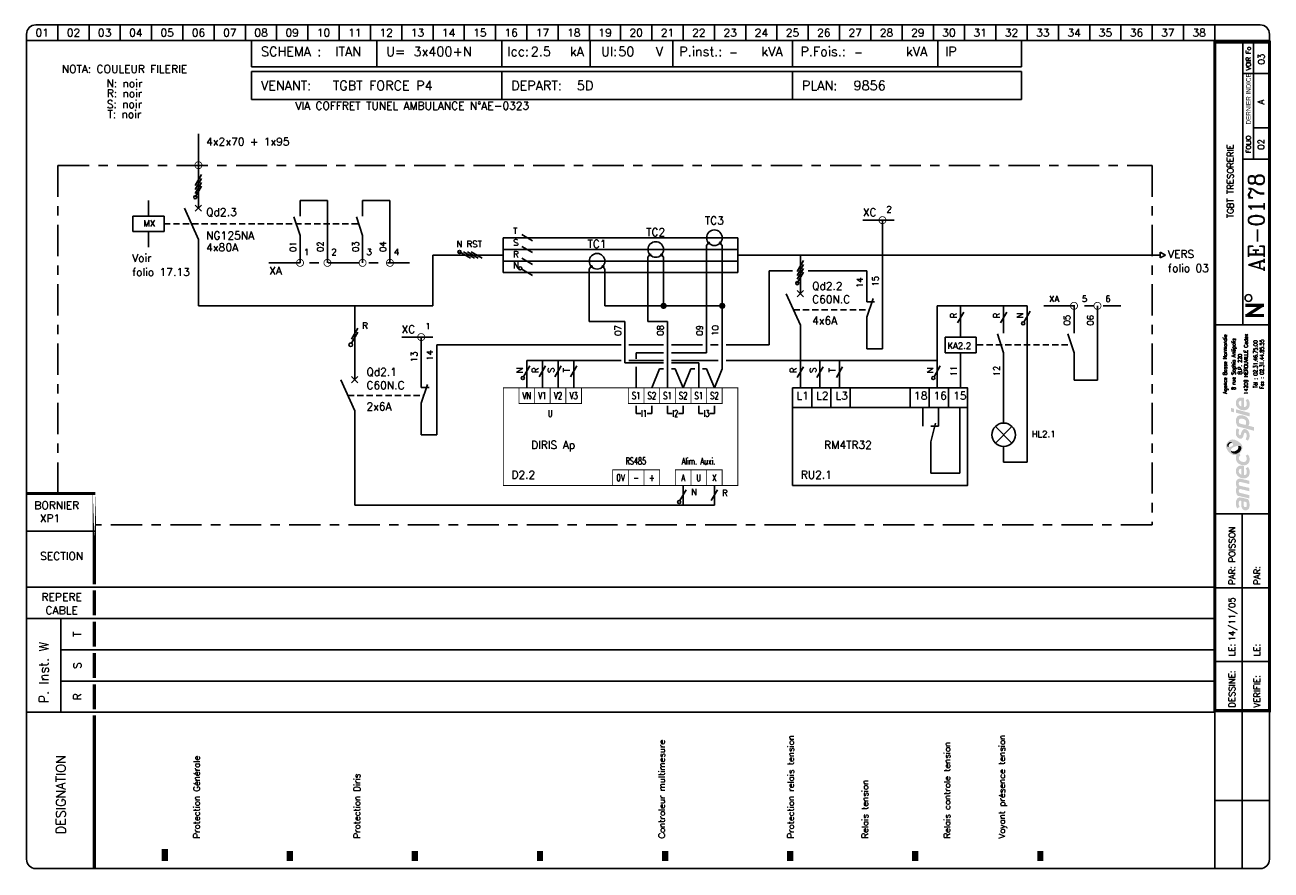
# Model space of a CAD drawing. Header units: millimetres. Extents: x 0 to 398, y -1 to 270.
import ezdxf
from ezdxf.enums import TextEntityAlignment as Align

# ---------------------------------------------------------------- set-up
doc = ezdxf.new("R2010")
doc.units = ezdxf.units.MM
doc.header["$LTSCALE"] = 20
doc.header["$MEASUREMENT"] = 0
doc.linetypes.add('AXES', pattern=[0.95, 0.5, -0.15, 0.15, -0.15])
doc.linetypes.add('DISCONTINU', pattern=[0.15, 0.1, -0.05])
for name, color, linetype in [('POINTILLE', 5, 'DISCONTINU'), ('TEXTE', 3, 'Continuous'), ('TRAIAXE', 6, 'AXES'), ('TRAIFIN', 1, 'Continuous'), ('TRAIGROS', 2, 'Continuous'), ('TRAIMOY', 4, 'Continuous')]:
    doc.layers.add(name, color=color, linetype=linetype)
doc.styles.add('ROMANC', font='romanc')
doc.styles.add('ROMANS8', font='ROMANS8.shx')
doc.styles.get("Standard").update_dxf_attribs({"font": 'simplex.shx'})
doc.styles.add('TXT', font='txt', dxfattribs={"width": 0.8})

# ---------------------------------------------------------------- blocks, each defined once
blk = doc.blocks.new('CART')
at = {"layer": 'TEXTE', "color": 7}
for p, q in [((72.02, 264.91), (72.02, 256.49)), ((112.02, 264.91), (112.02, 256.49)), ((152.02, 264.91), (152.02, 256.49)), ((180.26, 264.91), (180.26, 256.49)), ((206.73, 264.91), (206.73, 256.49)), ((244.98, 264.91), (244.98, 256.49)), ((291.46, 264.91), (291.46, 256.49)), ((318.22, 264.91), (318.22, 256.49)), ((318.22, 256.49), (72.02, 256.49)), ((72, 255), (318.25, 255)), ((72, 246), (72, 255)), ((152, 255), (152, 246)), ((245, 255), (245, 246)), ((318.25, 255), (318.25, 246)), ((318.25, 246), (72, 246)), ((11.02, 79.91), (11.02, 49.91))]:
    blk.add_line(p, q, dxfattribs=at)
at = {"layer": 'TEXTE', "color": 7, "const_width": 1}
for points in [[(395.77, 180.16), (389.77, 180.16)], [(390.27, 176.91), (395.27, 180.16)], [(395.77, 176.91), (389.77, 176.91)]]:
    blk.add_lwpolyline(points, dxfattribs=at)
at = {"layer": 'TEXTE', "color": 7}
blk.add_circle((390.78, 182.5), 1.08, dxfattribs=at)
at = {"layer": 'TRAIAXE', "color": 6}
for p, q in [((10.02, 224.91), (360.02, 224.91)), ((10.02, 119.91), (10.02, 224.91)), ((360.02, 224.91), (360.02, 109.91)), ((360.02, 109.91), (22.02, 109.91))]:
    blk.add_line(p, q, dxfattribs=at)
at = {"layer": 'TRAIFIN', "color": 7}
for p, q in [((10.02, 269.91), (10.02, 264.91)), ((20.02, 269.91), (20.02, 264.91)), ((30.02, 269.91), (30.02, 264.91)), ((40.02, 269.91), (40.02, 264.91)), ((50.02, 269.91), (50.02, 264.91)), ((60.02, 269.91), (60.02, 264.91)), ((70.02, 269.91), (70.02, 264.91)), ((80.02, 269.91), (80.02, 264.91)), ((90.02, 269.91), (90.02, 264.91)), ((100.02, 269.91), (100.02, 264.91)), ((110.02, 269.91), (110.02, 264.91)), ((120.02, 269.91), (120.02, 264.91)), ((130.02, 269.91), (130.02, 264.91)), ((140.02, 269.91), (140.02, 264.91)), ((150.02, 269.91), (150.02, 264.91)), ((160.02, 269.91), (160.02, 264.91)), ((170.02, 269.91), (170.02, 264.91)), ((180.02, 269.91), (180.02, 264.91)), ((190.02, 269.91), (190.02, 264.91)), ((200.02, 269.91), (200.02, 264.91)), ((210.02, 269.91), (210.02, 264.91)), ((220.02, 269.91), (220.02, 264.91)), ((230.02, 269.91), (230.02, 264.91)), ((240.02, 269.91), (240.02, 264.91)), ((250.02, 269.91), (250.02, 264.91)), ((260.02, 269.91), (260.02, 264.91)), ((270.02, 269.91), (270.02, 264.91)), ((280.02, 269.91), (280.02, 264.91)), ((290.02, 269.91), (290.02, 264.91)), ((300.02, 269.91), (300.02, 264.91)), ((310.02, 269.91), (310.02, 264.91)), ((320.02, 269.91), (320.02, 264.91)), ((330.02, 269.91), (330.02, 264.91)), ((340.02, 269.91), (340.02, 264.91)), ((350.02, 269.91), (350.02, 264.91)), ((360.02, 269.91), (360.02, 264.91)), ((370.02, 269.91), (370.02, 264.91)), ((380.02, 269.91), (380.02, 264.91)), ((392.43, 226.95), (392.43, 264.41)), ((392.43, 237), (396.98, 237))]:
    blk.add_line(p, q, dxfattribs=at)
at = {"layer": 'TRAIGROS', "color": 7}
for p, q in [((3.02, 269.91), (394.52, 269.91)), ((0.02, 266.91), (0.02, 264.91)), ((397.52, 264.91), (0.02, 264.91)), ((397.52, 264.91), (0.02, 264.91)), ((0.02, 264.91), (0.02, 2.91)), ((389.02, 173.91), (389.02, 264.41)), ((397.52, 266.91), (397.52, 264.91)), ((397.52, 2.91), (397.52, 264.91)), ((389.02, 254.41), (397.02, 254.41)), ((389.02, 226.92), (397.02, 226.92)), ((380.02, 173.91), (397.52, 173.91)), ((380.02, 113.43), (397.53, 113.43)), ((0.02, 107.91), (22.02, 107.91)), ((0.02, 89.91), (380.02, 89.91)), ((11.02, 79.91), (0.02, 79.91)), ((11.02, 79.91), (380.02, 79.91)), ((11.02, 69.91), (380.02, 69.91)), ((11.02, 59.91), (380.02, 59.91)), ((0.02, 49.91), (380.02, 49.91)), ((380.02, -0.12), (380.02, 50.43)), ((3.02, -0.09), (394.52, -0.09))]:
    blk.add_line(p, q, dxfattribs=at)
for points, const_width in [([(380.02, 264.41), (380.02, 50.43), (397.52, 50.43), (397.52, 264.41), (380.02, 264.41)], 1), ([(0.02, 119.91), (22.02, 119.91)], 1), ([(21.73, 88.91), (21.73, 80.91)], 1), ([(21.73, 78.91), (21.73, 70.91)], 1), ([(21.73, 68.91), (21.73, 60.91)], 1), ([(21.73, 58.91), (21.73, 50.91)], 1), ([(21.73, 48.91), (21.73, 43.38)], 1), ([(21.73, 43.38), (21.73, -0.09)], 1), ([(44.23, 6.14), (44.23, 2.27)], 2), ([(84.23, 5.5), (84.23, 2.27)], 2), ([(124.23, 5.5), (124.23, 2.27)], 2), ([(164.23, 5.5), (164.23, 2.27)], 2), ([(204.23, 5.5), (204.23, 2.27)], 2), ([(244.23, 5.5), (244.23, 2.27)], 2), ([(284.23, 5.5), (284.23, 2.27)], 2), ([(324.23, 5.5), (324.23, 2.27)], 2)]:
    blk.add_lwpolyline(points, dxfattribs=dict(at, const_width=const_width))
at = {"layer": 'TRAIGROS', "color": 7, "const_width": 1}
blk.add_lwpolyline([(21.73, 119.95), (21.73, 90.91)], close=True, dxfattribs=at)
at = {"layer": 'TRAIGROS', "color": 7}
for centre, start, end in [((3.02, 266.91), 90, 180), ((394.52, 266.91), 0, 90), ((3.02, 2.91), 180, 270), ((394.52, 2.91), 270, 0)]:
    blk.add_arc(centre, 3, start, end, dxfattribs=at)
at = {"layer": 'TRAIMOY', "color": 7}
for p, q in [((388.77, -0.1), (388.77, 113.43)), ((380.02, 89.73), (397.53, 89.73)), ((380.02, 66.18), (397.53, 66.18)), ((380.02, 21.66), (397.53, 21.66))]:
    blk.add_line(p, q, dxfattribs=at)
at = {"layer": 'TEXTE', "color": 7}
for s, p in [('01', (5.02, 267.41)), ('02', (15.02, 267.41)), ('03', (25.02, 267.41)), ('04', (35.02, 267.41)), ('05', (45.02, 267.41)), ('06', (55.02, 267.41)), ('07', (65.02, 267.41)), ('08', (75.02, 267.41)), ('09', (85.02, 267.41)), ('10', (95.02, 267.41)), ('11', (105.02, 267.41)), ('12', (115.02, 267.41)), ('13', (125.02, 267.41)), ('14', (135.02, 267.41)), ('15', (145.02, 267.41)), ('16', (155.02, 267.41)), ('17', (165.02, 267.41)), ('18', (175.02, 267.41)), ('19', (185.02, 267.41)), ('20', (195.02, 267.41)), ('21', (205.02, 267.41)), ('22', (215.02, 267.41)), ('23', (225.02, 267.41)), ('24', (235.02, 267.41)), ('25', (245.02, 267.41)), ('26', (255.02, 267.41)), ('27', (265.02, 267.41)), ('28', (275.02, 267.41)), ('29', (285.02, 267.41)), ('30', (295.02, 267.41)), ('31', (305.02, 267.41)), ('32', (315.02, 267.41)), ('33', (325.02, 267.41)), ('34', (335.02, 267.41)), ('35', (345.02, 267.41)), ('36', (355.02, 267.41)), ('37', (365.02, 267.41)), ('38', (375.02, 267.41))]:
    blk.add_text(s, height=2.5, dxfattribs=at).set_placement(p, align=Align.MIDDLE)
for s, height, p in [('kA', 3, (173.77, 259.91)), ('Ul:', 3, (183.77, 259.91)), ('P.inst.:', 3, (208.77, 259.91)), ('kVA', 3, (235.02, 259.91)), ('P.Fois.:', 3, (247.52, 259.91)), ('kVA', 3, (281.27, 259.91)), ('SCHEMA :', 3, (75.02, 259.91)), ('U=', 3, (115.02, 259.91)), ('Icc:', 3, (153.77, 259.91)), ('V', 3, (201.27, 259.91)), ('IP', 3, (293.77, 259.91)), ('VENANT:', 3, (75, 249)), ('DEPART:', 3, (155, 249)), ('PLAN:', 3, (248, 249)), ('BORNIER', 2.5, (2.52, 114.91))]:
    blk.add_text(s, height=height, dxfattribs=at).set_placement(p)
at = {"layer": 'TEXTE', "color": 7, "width": 0.867769}
blk.add_text('VOIR Fo', height=1.5, rotation=90, dxfattribs=at).set_placement((391.52, 255.41), (391.52, 262.91), align=Align.FIT)
at = {"layer": 'TEXTE', "color": 7, "style": 'TXT', "width": 0.8}
blk.add_text('DERNIER INDICE', height=1.5, rotation=90, dxfattribs=at).set_placement((391.52, 238.03))
at = {"layer": 'TEXTE', "color": 7}
for s, height, p in [('FOLIO', 1.5, (391.52, 231.67)), ('T', 2.5, (17.52, 74.91)), ('S', 2.5, (17.52, 64.91)), ('R', 2.5, (17.52, 54.91))]:
    blk.add_text(s, height=height, rotation=90, dxfattribs=at).set_placement(p, align=Align.CENTER)
for s, p in [('SECTION', (11.27, 98.66)), ('REPERE', (11.27, 85.59)), ('CABLE', (11.27, 81.3))]:
    blk.add_text(s, height=2.5, dxfattribs=at).set_placement(p, align=Align.CENTER)
for s, height, p in [('PAR:', 2, (386.53, 90.73)), ('PAR:', 2, (394.53, 90.73)), ('P. Inst. W', 3, (7.05, 52.81)), ('LE:', 2, (386.53, 67.86)), ('LE:', 2, (394.53, 67.86)), ('DESSINE:', 2, (386.53, 51.43)), ('VERIFIE:', 2, (394.53, 51.43)), ('DESIGNATION', 3, (12.52, 10.91))]:
    blk.add_text(s, height=height, rotation=90, dxfattribs=at).set_placement(p)
at = {"layer": 'TEXTE', "color": 4, "style": 'ROMANC'}
for tag, height, p in [('FOLIO_SUIVANT', 2, (395.92, 258.95)), ('INDICE', 2, (395.81, 245.26)), ('FOLIO', 2, (395.81, 231.67)), ('NUMERO', 5, (395.81, 206.7))]:
    blk.add_attdef(tag, text='', height=height, rotation=90, dxfattribs=at).set_placement(p, align=Align.CENTER)
for tag, p, height in [('REGIME_DE_NEUTRE', (98.77, 259.91), 3), ('TENSION', (123.77, 259.91), 3), ('ICC', (161.27, 259.91), 3), ('UI', (189.27, 259.91), 3), ('P_INSTAL', (224.73, 259.91), 2.5), ('PUISSSANCE_DE_FOISO', (264.73, 259.91), 2.5), ('VENANT_DE', (98, 249), 3), ('DEPART', (176, 249), 3), ('PLAN', (264.5, 249), 3)]:
    blk.add_attdef(tag, p, '', height=height, dxfattribs=at)
blk.add_attdef('INTITULE_DU_PLAN', text='', height=2, rotation=90, dxfattribs=at).set_placement((385.02, 219.91), align=Align.MIDDLE)
for tag, p in [('DESSINATEUR', (386.55, 97.87)), ('DATE', (386.53, 72.67))]:
    blk.add_attdef(tag, p, '', height=2, rotation=90, dxfattribs=at)
blk = doc.blocks.new('LOGO')
h = blk.add_hatch(color=187)
h.paths.add_polyline_path([(0.27, -25.15), (-0.26, -25.03), (-0.61, -25.01), (-0.96, -25.01), (-1.3, -25.15), (-1.56, -25.39), (-1.76, -25.66), (-1.92, -26.06), (-2.01, -26.61), (-2, -27.13), (-1.95, -27.54), (-1.82, -27.98), (-1.59, -28.49), (-0.78, -28.03), (-0.88, -27.84), (-0.99, -27.58), (-1.06, -27.27), (-1.09, -26.94), (-1.07, -26.65), (-1.03, -26.36), (-0.9, -26.15), (-0.74, -26.05), (-0.59, -26.04), (-0.23, -26.1), (-0.26, -26.47), (-0.29, -26.77), (-0.31, -27.1), (-0.31, -27.41), (-0.26, -27.77), (-0.19, -28.1), (-0.05, -28.44), (0.2, -28.78), (0.48, -28.98), (0.87, -29.11), (1.22, -29.1), (1.58, -29.04), (1.84, -28.87), (2.14, -28.53), (2.3, -28.16), (2.37, -27.71), (2.36, -27.1), (2.28, -26.51), (2.08, -25.89), (1.89, -25.54), (0.84, -25.3)])
h.paths.add_polyline_path([(0.54, -26.31), (1.32, -26.47), (1.41, -26.69), (1.48, -27.01), (1.49, -27.42), (1.48, -27.74), (1.4, -27.9), (1.29, -28.03), (1.14, -28.09), (0.96, -28.1), (0.81, -28.07), (0.69, -27.97), (0.6, -27.85), (0.54, -27.71), (0.5, -27.54), (0.49, -27.3), (0.49, -27.06), (0.5, -26.59)], flags=16)
h.paths.add_polyline_path([(-0.88, -23.47), (-0.97, -23.29), (-1.06, -23.08), (-1.08, -22.86), (-1.05, -22.63), (-0.97, -22.45), (-0.79, -22.36), (-0.5, -22.33), (2.29, -23.01), (2.29, -21.94), (-0.8, -21.24), (-0.96, -21.08), (-1.06, -20.77), (-1.1, -20.45), (-1, -20.2), (-0.87, -20.11), (-0.7, -20.03), (-0.48, -20.05), (2.29, -20.7), (2.29, -19.65), (-0.36, -19.01), (-0.65, -19), (-1.01, -19.01), (-1.3, -19.12), (-1.55, -19.28), (-1.77, -19.54), (-1.9, -19.8), (-1.98, -20), (-2.02, -20.38), (-2.01, -20.76), (-1.91, -21.13), (-1.79, -21.45), (-1.64, -21.71), (-1.75, -21.83), (-1.89, -22.08), (-1.98, -22.36), (-2.01, -22.66), (-2.01, -23), (-1.95, -23.36), (-1.85, -23.71), (-1.69, -24.08), (-1.5, -24.43), (2.29, -25.32), (2.29, -24.26)])
h.paths.add_polyline_path([(-0.19, -14.81), (-0.51, -14.81), (-0.91, -14.88), (-1.19, -15), (-1.42, -15.16), (-1.64, -15.38), (-1.83, -15.67), (-1.95, -15.97), (-2, -16.26), (-2.02, -16.52), (-2.01, -16.84), (-1.96, -17.15), (-1.84, -17.46), (-1.65, -17.81), (-1.41, -18.09), (-1.14, -18.33), (-0.89, -18.51), (-0.59, -18.68), (-0.17, -18.82), (0.24, -18.89), (0.59, -18.91), (0.98, -18.88), (1.37, -18.75), (1.77, -18.51), (2.17, -18.06), (2.33, -17.58), (2.38, -17.11), (2.38, -16.56), (2.33, -16.15), (2.2, -15.79), (2.03, -15.5), (1.82, -15.25), (1.14, -15.68), (1.3, -15.94), (1.42, -16.3), (1.49, -16.68), (1.49, -16.99), (1.43, -17.33), (1.23, -17.63), (0.99, -17.81), (0.79, -17.86), (0.6, -17.84), (0.6, -14.97), (0.23, -14.85)])
h.paths.add_polyline_path([(-0.26, -17.69), (-0.43, -17.64), (-0.58, -17.55), (-0.76, -17.39), (-0.9, -17.24), (-1.01, -17.02), (-1.06, -16.86), (-1.08, -16.63), (-1.06, -16.36), (-0.96, -16.16), (-0.83, -15.98), (-0.62, -15.87), (-0.44, -15.83), (-0.26, -15.83)], flags=16)
h.paths.add_polyline_path([(-0.09, -13.56), (-0.44, -13.4), (-0.74, -13.16), (-0.95, -12.9), (-1.04, -12.61), (-1.08, -12.36), (-1.02, -12.05), (-0.89, -11.83), (-0.73, -11.69), (-0.61, -11.61), (-0.5, -11.55), (-0.88, -10.89), (-1.08, -11.04), (-1.32, -11.18), (-1.51, -11.28), (-1.78, -11.38), (-1.87, -11.55), (-1.97, -11.89), (-2.01, -12.3), (-1.98, -12.76), (-1.82, -13.35), (-1.54, -13.76), (-1.25, -14.08), (-0.85, -14.34), (-0.48, -14.51), (-0.05, -14.65), (0.44, -14.71), (0.94, -14.69), (1.47, -14.5), (1.83, -14.25), (2.09, -13.94), (2.26, -13.6), (2.36, -13.21), (2.39, -12.82), (2.37, -12.43), (2.27, -11.98), (2.07, -11.58), (1.82, -11.23), (1.12, -11.67), (1.29, -11.95), (1.43, -12.27), (1.45, -12.61), (1.43, -12.96), (1.23, -13.36), (0.95, -13.57), (0.61, -13.63), (0.31, -13.63)])
h.paths.add_polyline_path([(1.25, -3.19), (0.94, -3.13), (0.59, -3.14), (0.32, -3.25), (0.1, -3.49), (-0.12, -3.81), (-0.25, -4.17), (-0.38, -4.62), (-0.46, -4.92), (-0.59, -5.03), (-0.74, -5.08), (-0.86, -5.03), (-0.96, -4.94), (-1.06, -4.74), (-1.12, -4.53), (-1.11, -4.23), (-1.07, -3.86), (-1.01, -3.51), (-0.93, -3.23), (-1.72, -2.85), (-1.84, -3.12), (-1.93, -3.4), (-1.97, -3.68), (-2, -3.98), (-2.02, -4.32), (-2, -4.65), (-1.94, -5.01), (-1.8, -5.31), (-1.64, -5.58), (-1.4, -5.84), (-1.11, -6.04), (-0.85, -6.17), (-0.56, -6.2), (-0.24, -6.15), (0.01, -5.99), (0.18, -5.81), (0.32, -5.51), (0.41, -5.18), (0.51, -4.86), (0.57, -4.63), (0.67, -4.45), (0.78, -4.33), (0.97, -4.29), (1.15, -4.35), (1.3, -4.55), (1.41, -4.85), (1.44, -5.24), (1.41, -5.62), (1.33, -5.91), (1.23, -6.15), (1.09, -6.39), (1.78, -6.81), (1.86, -6.74), (1.97, -6.61), (2.14, -6.32), (2.27, -6), (2.36, -5.62), (2.37, -5.24), (2.35, -4.86), (2.3, -4.52), (2.19, -4.21), (2.03, -3.92), (1.85, -3.65), (1.57, -3.35)])
h.paths.add_polyline_path([(1.14, 0.91), (0.82, 1.08), (0.5, 1.2), (0.1, 1.27), (-0.26, 1.3), (-0.73, 1.29), (-1.12, 1.19), (-1.38, 1.04), (-1.61, 0.8), (-1.77, 0.55), (-1.89, 0.33), (-1.98, 0.01), (-2.01, -0.32), (-1.99, -0.65), (-1.95, -1.02), (-1.88, -1.34), (-1.76, -1.63), (-1.63, -1.96), (-1.52, -2.24), (3.84, -3.66), (3.84, -2.51), (1.96, -2.01), (2.11, -1.85), (2.24, -1.56), (2.27, -1.32), (2.29, -1.04), (2.27, -0.75), (2.21, -0.44), (2.07, -0.1), (1.9, 0.2), (1.71, 0.44), (1.43, 0.71)])
h.paths.add_polyline_path([(0.98, -1.77), (-0.92, -1.28), (-0.98, -1.1), (-1.05, -0.84), (-1.07, -0.56), (-1.04, -0.29), (-0.94, -0.06), (-0.77, 0.11), (-0.53, 0.2), (-0.24, 0.22), (0.04, 0.2), (0.35, 0.13), (0.58, 0.05), (0.81, -0.07), (1.02, -0.24), (1.19, -0.46), (1.27, -0.68), (1.28, -0.93), (1.28, -1.16), (1.24, -1.43), (1.15, -1.61)], flags=16)
h.paths.add_polyline_path([(-1.97, 3.22), (-1.97, 2.11), (2.35, 0.95), (2.35, 2.06)])
h.paths.add_polyline_path([(-3.55, 3.65), (-3.55, 2.48), (-2.65, 2.25), (-2.65, 3.43)])
h.paths.add_polyline_path([(-0.19, 6.99), (-0.51, 6.99), (-0.91, 6.92), (-1.19, 6.81), (-1.42, 6.64), (-1.64, 6.43), (-1.83, 6.14), (-1.95, 5.83), (-2, 5.54), (-2.02, 5.28), (-2.01, 4.96), (-1.96, 4.66), (-1.84, 4.34), (-1.65, 4), (-1.41, 3.71), (-1.14, 3.48), (-0.89, 3.29), (-0.59, 3.12), (-0.17, 2.98), (0.24, 2.92), (0.59, 2.89), (0.98, 2.93), (1.37, 3.06), (1.77, 3.29), (2.17, 3.75), (2.33, 4.22), (2.38, 4.7), (2.38, 5.24), (2.33, 5.65), (2.2, 6.02), (2.03, 6.3), (1.82, 6.56), (1.14, 6.13), (1.3, 5.87), (1.42, 5.5), (1.49, 5.12), (1.49, 4.82), (1.43, 4.47), (1.23, 4.17), (0.99, 4), (0.79, 3.94), (0.6, 3.96), (0.6, 6.83), (0.23, 6.96)])
h.paths.add_polyline_path([(-0.26, 4.11), (-0.43, 4.16), (-0.58, 4.26), (-0.76, 4.42), (-0.9, 4.56), (-1.01, 4.78), (-1.06, 4.95), (-1.08, 5.17), (-1.06, 5.44), (-0.96, 5.64), (-0.83, 5.82), (-0.62, 5.93), (-0.44, 5.97), (-0.26, 5.97)], flags=16)
h = blk.add_hatch(color=135)
h.paths.add_polyline_path([(-2.62, -6.48), (-2.99, -6.44), (-3.33, -6.46), (-3.66, -6.54), (-3.9, -6.66), (-4.19, -6.88), (-4.48, -7.12), (-4.72, -7.4), (-4.9, -7.71), (-5.08, -8.08), (-5.15, -8.51), (-5.14, -8.84), (-5.03, -9.22), (-4.88, -9.56), (-4.68, -9.88), (-4.46, -10.22), (-4.19, -10.51), (-3.87, -10.81), (-3.57, -11.02), (-3.23, -11.21), (-2.91, -11.36), (-2.54, -11.44), (-2.16, -11.45), (-1.78, -11.38), (-1.51, -11.28), (-1.32, -11.18), (-1.08, -11.04), (-0.88, -10.89), (-0.73, -10.77), (-0.54, -10.54), (-0.29, -10.22), (-0.06, -9.77), (0.06, -9.2), (0.05, -8.64), (-0.11, -8.22), (-0.36, -7.85), (-0.69, -7.52), (-1.07, -7.21), (-1.43, -6.95), (-1.9, -6.73), (-2.27, -6.57)])
h.paths.add_polyline_path([(-2.94, -7.94), (-2.93, -8.06), (-2.93, -8.18), (-2.98, -8.34), (-3.08, -8.43), (-3.22, -8.54), (-3.43, -8.66), (-3.65, -8.75), (-3.89, -8.84), (-4.16, -8.87), (-4.34, -8.85), (-4.5, -8.82), (-4.67, -8.73), (-4.76, -8.58), (-4.8, -8.43), (-4.79, -8.24), (-4.75, -8.06), (-4.69, -7.92), (-4.59, -7.78), (-4.48, -7.64), (-4.34, -7.51), (-4.19, -7.41), (-4, -7.31), (-3.79, -7.28), (-3.58, -7.31), (-3.42, -7.38), (-3.25, -7.49), (-3.12, -7.62), (-3.02, -7.79)], flags=16)
h.paths.add_polyline_path([(-1.84, -8.57), (-1.32, -8.49), (-1.12, -8.49), (-0.87, -8.49), (-0.65, -8.57), (-0.45, -8.72), (-0.32, -8.9), (-0.26, -9.1), (-0.28, -9.35), (-0.35, -9.63), (-0.51, -9.97), (-0.73, -10.32), (-1.02, -10.58), (-1.39, -10.82), (-1.78, -10.98), (-2.23, -11.04), (-2.55, -11.01), (-2.82, -10.95), (-3.16, -10.77), (-3.4, -10.52), (-3.53, -10.28), (-3.6, -10.02), (-3.6, -9.73), (-3.5, -9.48), (-3.31, -9.23), (-3, -9.04), (-2.68, -8.88), (-2.26, -8.71)], flags=16)
h = blk.add_hatch(color=253)
h.paths.add_polyline_path([(-4, -7.31), (-4.19, -7.41), (-4.34, -7.51), (-4.48, -7.64), (-4.59, -7.78), (-4.69, -7.92), (-4.75, -8.06), (-4.79, -8.24), (-4.8, -8.43), (-4.76, -8.58), (-4.67, -8.73), (-4.5, -8.82), (-4.34, -8.85), (-4.36, -8.64), (-4.33, -8.43), (-4.27, -8.21), (-4.19, -8.05), (-4.09, -7.91), (-3.95, -7.79), (-3.82, -7.69), (-3.65, -7.62), (-3.47, -7.58), (-3.28, -7.58), (-3.12, -7.62), (-3.25, -7.49), (-3.42, -7.38), (-3.58, -7.31), (-3.79, -7.28)])
h.paths.add_polyline_path([(-0.87, -8.49), (-1.12, -8.49), (-1.32, -8.49), (-1.27, -8.65), (-1.22, -8.89), (-1.24, -9.17), (-1.31, -9.4), (-1.45, -9.63), (-1.67, -9.84), (-1.91, -10), (-2.2, -10.15), (-2.48, -10.22), (-2.71, -10.25), (-2.97, -10.24), (-3.22, -10.21), (-3.44, -10.12), (-3.6, -10.02), (-3.53, -10.28), (-3.4, -10.52), (-3.16, -10.77), (-2.82, -10.95), (-2.55, -11.01), (-2.23, -11.04), (-1.78, -10.98), (-1.39, -10.82), (-1.02, -10.58), (-0.73, -10.32), (-0.51, -9.97), (-0.35, -9.63), (-0.28, -9.35), (-0.26, -9.1), (-0.32, -8.9), (-0.45, -8.72), (-0.65, -8.57)])
at = {"color": 7, "style": 'ROMANS8', "width": 0.8}
for s, height, p in [('Agence Basse Normandie', 1.2384, (-4.85, 17.68)), ('8 rue Sophia Antipolis', 1.2384, (-2.12, 17.68)), ('14209 HEROUVILLE Cedex', 1.2384, (1.84, 17.68)), ('B.P. 220', 1.238, (-0.08, 17.68)), ('Tél : 02.31.46.75.00', 1.2384, (4.88, 17.68)), ('Fax : 02.31.44.85.55', 1.2384, (6.91, 17.68))]:
    blk.add_text(s, height=height, rotation=90, dxfattribs=at).set_placement(p, align=Align.CENTER)
blk = doc.blocks.new('U75')
at = {"layer": 'TRAIFIN', "const_width": 0.25}
blk.add_lwpolyline([(-1.125, 0, 1), (1.125, 0, 1)], format="xyb", close=True, dxfattribs=at)
blk = doc.blocks.new('U102')
at = {"layer": 'TRAIFIN'}
for p, q in [((1, 0.75), (-1, -2.75)), ((-1, -4), (1, -0.5)), ((1, -1.75), (-1, -5.25)), ((-1, -6.5), (1, -3))]:
    blk.add_line(p, q, dxfattribs=at)
blk.add_circle((-1, -6.5), 0.5, dxfattribs=at)
blk = doc.blocks.new('R12')
at = {"layer": 'TRAIFIN'}
blk.add_line((0, 0), (0, 10), dxfattribs=at)
at = {"layer": 'TRAIGROS'}
for p, q in [((2, 16), (0, 10)), ((0, 15), (2.5, 15))]:
    blk.add_line(p, q, dxfattribs=at)
blk = doc.blocks.new('U100')
at = {"layer": 'TRAIFIN'}
for p, q in [((1.11, 2.62), (-0.89, -0.88)), ((-0.89, -2.13), (1.11, 1.37))]:
    blk.add_line(p, q, dxfattribs=at)
blk.add_circle((-1.18, -2.64), 0.585, dxfattribs=at)
blk = doc.blocks.new('x59')
at = {"linetype": 'Continuous'}
blk.add_lwpolyline([(-1.73, 1), (1.73, -1)], dxfattribs=at)
blk = doc.blocks.new('x66')
at = {"linetype": 'Continuous'}
blk.add_lwpolyline([(-1.73, 2.5), (1.73, 0.5)], dxfattribs=at)
blk.add_circle((2.17, 0.25), 0.5, dxfattribs=at)
blk = doc.blocks.new('ELC-307')
at = {"const_width": 1}
blk.add_lwpolyline([(-0.5, 0, 1), (0.5, 0, 1)], format="xyb", close=True, dxfattribs=at)
blk = doc.blocks.new('r18')
at = {"layer": 'TRAIFIN'}
for p, q in [((0, 0), (0, -10)), ((-2.5, -15), (-2.5, -17.5)), ((2.5, -15), (2.5, -17.5))]:
    blk.add_line(p, q, dxfattribs=at)
at = {"layer": 'TRAIGROS'}
for p, q in [((-1.5, -16), (0, -10)), ((0, -15), (-2.5, -15))]:
    blk.add_line(p, q, dxfattribs=at)
blk = doc.blocks.new('R1')
at = {"layer": 'TRAIFIN'}
for p, q in [((0, 10), (0, 15)), ((-5, 10), (5, 10)), ((-5, 5), (-5, 10)), ((5, 10), (5, 5)), ((5, 5), (-5, 5)), ((0, 0), (0, 5))]:
    blk.add_line(p, q, dxfattribs=at)
blk = doc.blocks.new('x30')
at = {"linetype": 'Continuous'}
for points in [[(-2.65, 1.1), (2.65, 6.4)], [(2.65, 1.1), (-2.65, 6.4)]]:
    blk.add_lwpolyline(points, dxfattribs=at)
blk.add_circle((0, 3.75), 3.75, dxfattribs=at)

msp = doc.modelspace()

# ---------------------------------------------------------------- linework, layer by layer
for p, q in [((362.5, 197.14), (364.28, 196.25)), ((362.5, 197.14), (362.5, 195.36)), ((362.5, 195.36), (364.28, 196.25))]:
    msp.add_line(p, q)
at = {"layer": 'POINTILLE'}
for p, q in [((44, 206.25), (106.25, 206.25)), ((245.3, 178.75), (269.56, 178.75)), ((304, 167.5), (334.17, 167.5)), ((102.8, 151.25), (127.06, 151.25))]:
    msp.add_line(p, q, dxfattribs=at)
at = {"layer": 'TEXTE'}
msp.add_line((193.75, 162.5), (196.25, 162.5), dxfattribs=at)
at = {"layer": 'TRAIAXE'}
for p, q in [((267.5, 207.42), (280, 207.42)), ((77.5, 193.75), (122.5, 193.75)), ((325.31, 180), (350, 180)), ((120, 170), (132.5, 170))]:
    msp.add_line(p, q, dxfattribs=at)
at = {"layer": 'TRAIFIN'}
for p, q in [((96.25, 213.75), (87.5, 213.75)), ((87.5, 208.75), (87.5, 213.75)), ((96.25, 213.75), (96.25, 193.75)), ((116.25, 213.75), (107.5, 213.75)), ((107.5, 208.75), (107.5, 213.75)), ((116.25, 213.75), (116.25, 193.75)), ((273.75, 191.25), (273.75, 207.42)), ((87.5, 193.75), (87.5, 202.51)), ((107.5, 193.75), (107.5, 202.51)), ((217.5, 199.28), (218.14, 200.16)), ((217.5, 199.28), (217.5, 188.5)), ((222.5, 199.28), (221.86, 200.08)), ((222.5, 199.28), (222.5, 188.5)), ((198.75, 195.53), (199.39, 196.41)), ((198.75, 195.53), (198.75, 184.75)), ((203.75, 195.53), (203.11, 196.33)), ((203.75, 195.53), (203.75, 184.75)), ((180, 191.78), (180.64, 192.66)), ((180, 191.78), (180, 181)), ((185, 191.78), (184.36, 192.58)), ((185, 191.78), (185, 181)), ((237.5, 167.5), (237.5, 191.25)), ((237.5, 191.25), (245, 191.25)), ((250, 191.25), (268.75, 191.25)), ((268.75, 181.33), (268.75, 191.25)), ((273.75, 166.25), (273.75, 191.25)), ((291.25, 162.5), (291.25, 180)), ((291.25, 180), (298.75, 180)), ((298.75, 180), (298.75, 175)), ((298.75, 180), (312.5, 180)), ((312.5, 180), (312.5, 171.25)), ((312.5, 180), (320, 180)), ((320, 180), (320, 130)), ((335, 171.25), (335, 180.01)), ((342.5, 156.25), (342.5, 180)), ((191.41, 175), (191.41, 161.77)), ((126.25, 153.83), (126.25, 170)), ((131.25, 138.75), (131.25, 167.5)), ((177.38, 167.5), (190.16, 167.5)), ((192.66, 167.5), (203.75, 167.5)), ((206.25, 167.5), (216.25, 167.5)), ((218.75, 167.5), (221.25, 167.5)), ((223.75, 167.5), (237.5, 167.5)), ((195, 165), (195, 163.03)), ((203.75, 165), (195, 165)), ((217.5, 165), (206.25, 165)), ((268.75, 166.33), (268.75, 166.25)), ((268.75, 166.25), (273.75, 166.25)), ((312.5, 142.5), (312.5, 165.01)), ((335, 156.25), (335, 165.01)), ((191.41, 161.77), (203.75, 161.77)), ((195, 160.52), (195, 153.75)), ((206.25, 161.77), (215, 161.77)), ((215, 153.75), (215, 161.77)), ((260, 162.5), (291.25, 162.5)), ((291.25, 162.5), (291.25, 153.75)), ((298.75, 160), (298.75, 153.75)), ((335, 156.25), (342.5, 156.25)), ((126.25, 138.83), (126.25, 138.75)), ((126.25, 138.75), (131.25, 138.75)), ((312.5, 130), (312.5, 135)), ((320, 130), (312.5, 130))]:
    msp.add_line(p, q, dxfattribs=at)
for points in [[(218.17, 200.35, 1), (218.17, 199.85, 1)], [(221.86, 200.33, 1), (221.86, 199.83, 1)], [(199.42, 196.6, 1), (199.42, 196.1, 1)], [(203.11, 196.58, 1), (203.11, 196.08, 1)], [(180.67, 192.85, 1), (180.67, 192.35, 1)], [(184.36, 192.83, 1), (184.36, 192.33, 1)]]:
    msp.add_lwpolyline(points, format="xyb", close=True, dxfattribs=at)
for points in [[(131.25, 167.5), (190.16, 167.5)], [(192.66, 167.5), (193.75, 167.5)], [(286.71, 143.96), (286.71, 147.5)], [(289.21, 126.46), (298.48, 126.46), (298.48, 147.5)], [(291.71, 143.96), (291.71, 147.5)]]:
    msp.add_lwpolyline(points, dxfattribs=at)
for centre in [(220, 201.78), (201.25, 198.03), (182.5, 194.28)]:
    msp.add_circle(centre, 2.5, dxfattribs=at)
at = {"layer": 'TRAIGROS'}
for p, q in [((50.5, 211.25), (55, 201.25)), ((54, 212.25), (56, 210.25)), ((54, 210.25), (56, 212.25)), ((85.5, 208.51), (87.5, 202.51)), ((105.5, 208.51), (107.5, 202.51)), ((152.5, 201.78), (227.5, 201.78)), ((152.5, 190.72), (152.5, 201.78)), ((227.5, 201.78), (227.5, 190.72)), ((152.5, 196.25), (130, 196.25)), ((130, 196.25), (130, 180)), ((152.5, 198.03), (227.5, 198.03)), ((362.5, 196.25), (227.5, 196.25)), ((152.5, 194.28), (227.5, 194.28)), ((152.5, 190.72), (227.5, 190.72)), ((243, 183.86), (247.5, 173.86)), ((246.5, 182.86), (248.5, 184.86)), ((246.5, 184.86), (248.5, 182.86)), ((130, 180), (55, 180)), ((310.5, 171.01), (312.5, 165.01)), ((333, 171.01), (335, 165.01)), ((100.5, 156.36), (105, 146.36)), ((104, 155.36), (106, 157.36)), ((104, 157.36), (106, 155.36))]:
    msp.add_line(p, q, dxfattribs=at)
for points in [[(55, 235), (55, 211.25)], [(55, 201.25), (55, 180)]]:
    msp.add_lwpolyline(points, dxfattribs=at)
at = {"layer": 'TRAIMOY'}
for p, q in [((247.5, 196.25), (247.5, 183.86)), ((217.5, 165), (217.5, 188.75)), ((222.5, 188.55), (222.5, 159.84)), ((198.75, 175), (198.75, 184.75)), ((203.75, 185), (203.75, 180)), ((105, 180), (105, 156.36)), ((180, 175), (180, 181.25)), ((185, 181.25), (185, 180)), ((185, 180), (222.5, 180)), ((191.41, 175), (180, 175)), ((205, 175), (198.75, 175)), ((205, 153.75), (205, 175)), ((247.5, 173.86), (247.5, 162.5)), ((160, 162.5), (175, 162.5)), ((160, 153.75), (160, 162.5)), ((165, 162.5), (165, 153.75)), ((170, 162.5), (170, 153.75)), ((175, 162.5), (175, 153.75)), ((175, 162.5), (190.16, 162.5)), ((192.66, 162.5), (203.75, 162.5)), ((200, 153.75), (202.5, 159.84)), ((202.5, 159.84), (203.75, 159.84)), ((206.25, 162.5), (221.25, 162.5)), ((206.25, 159.84), (207.5, 159.84)), ((207.5, 159.84), (210, 153.75)), ((210, 153.75), (212.5, 159.84)), ((212.5, 159.84), (213.75, 159.84)), ((216.25, 159.84), (217.5, 159.84)), ((217.5, 159.84), (220, 153.75)), ((220, 153.75), (222.5, 159.84)), ((223.75, 162.5), (255, 162.5)), ((195, 148.02), (195, 145.57)), ((200, 148.02), (200, 145.57)), ((205, 148.02), (205, 145.57)), ((210, 148.02), (210, 145.57)), ((215, 148.02), (215, 145.57)), ((220, 148.02), (220, 145.57)), ((105, 146.36), (105, 116.25)), ((196.45, 145.57), (195, 145.57)), ((198.55, 145.57), (200, 145.57)), ((206.45, 145.57), (205, 145.57)), ((208.55, 145.57), (210, 145.57)), ((216.45, 145.57), (215, 145.57)), ((218.55, 145.57), (220, 145.57)), ((210, 122.5), (210, 116.25)), ((220, 122.5), (220, 116.25)), ((220, 116.25), (105, 116.25))]:
    msp.add_line(p, q, dxfattribs=at)
for points in [[(247.5, 162.5), (247.5, 153.75)], [(260, 162.5), (247.75, 162.5)], [(253.75, 162.5), (253.75, 153.75)], [(260, 162.5), (260, 153.75)], [(251.12, 153.75), (251.12, 147.5)], [(257.25, 153.75), (257.25, 147.5)], [(263.38, 153.75), (263.38, 147.5)], [(282.57, 153.75), (282.57, 147.5)], [(288.7, 153.75), (288.7, 147.5)], [(294.82, 153.75), (294.82, 147.5)], [(245, 147.5), (300.95, 147.5)]]:
    msp.add_lwpolyline(points, dxfattribs=at)
at = {"layer": 'TRAIMOY', "const_width": 0.25, "flags": 128}
for points in [[(227.5, 153.75), (227.5, 122.5), (152.5, 122.5), (152.5, 153.75)], [(162.5, 153.75), (162.5, 148.75), (157.5, 148.75), (157.5, 153.75)], [(167.5, 153.75), (167.5, 148.75), (162.5, 148.75), (162.5, 153.75)], [(172.5, 153.75), (172.5, 148.75), (167.5, 148.75), (167.5, 153.75)], [(177.5, 153.75), (177.5, 148.75), (172.5, 148.75), (172.5, 153.75)], [(197.5, 153.75), (197.5, 148.75), (192.5, 148.75), (192.5, 153.75)], [(202.5, 153.75), (202.5, 148.75), (197.5, 148.75), (197.5, 153.75)], [(207.5, 153.75), (207.5, 148.75), (202.5, 148.75), (202.5, 153.75)], [(212.5, 153.75), (212.5, 148.75), (207.5, 148.75), (207.5, 153.75)], [(217.5, 153.75), (217.5, 148.75), (212.5, 148.75), (212.5, 153.75)], [(222.5, 153.75), (222.5, 148.75), (217.5, 148.75), (217.5, 153.75)], [(192.5, 127.5), (192.5, 122.5), (187.5, 122.5), (187.5, 127.5)], [(197.5, 127.5), (197.5, 122.5), (192.5, 122.5), (192.5, 127.5)], [(202.5, 127.5), (202.5, 122.5), (197.5, 122.5), (197.5, 127.5)], [(212.5, 127.5), (212.5, 122.5), (207.5, 122.5), (207.5, 127.5)], [(217.5, 127.5), (217.5, 122.5), (212.5, 122.5), (212.5, 127.5)], [(222.5, 127.5), (222.5, 122.5), (217.5, 122.5), (217.5, 127.5)]]:
    msp.add_lwpolyline(points, close=True, dxfattribs=at)
at = {"layer": 'TRAIMOY'}
msp.add_lwpolyline([(245, 122.5), (300.95, 122.5), (300.95, 153.75), (245, 153.75)], close=True, dxfattribs=at)

# ---------------------------------------------------------------- block references
msp.add_blockref('CART', (0, 0)).add_auto_attribs({'INTITULE_DU_PLAN': 'TGBT TRESORERIE', 'NUMERO': 'AE-0178', 'FOLIO': '02', 'INDICE': 'A', 'FOLIO_SUIVANT': '03', 'REGIME_DE_NEUTRE': 'ITAN', 'TENSION': '3x400+N', 'ICC': '2.5', 'UI': '50', 'P_INSTAL': '-', 'PUISSSANCE_DE_FOISO': '-', 'VENANT_DE': 'TGBT FORCE P4', 'DEPART': '5D', 'PLAN': '9856', 'DATE': '14/11/05', 'DESSINATEUR': 'POISSON'})
msp.add_blockref('LOGO', (388.77, 143.67))
at = {"layer": 'TEXTE'}
for p in [(268.75, 166.33), (126.25, 138.83)]:
    msp.add_blockref('R12', p, dxfattribs=at)
at = {"layer": 'TRAIFIN'}
for name, p in [('U75', (55, 225)), ('U102', (55, 221.25)), ('R1', (39, 198.75)), ('U75', (273.75, 207.42)), ('x59', (160.11, 201.78)), ('x59', (160.11, 198.03)), ('x59', (160.11, 194.28)), ('U75', (87.5, 193.75)), ('U75', (96.25, 193.75)), ('U75', (107.5, 193.75)), ('U75', (116.25, 193.75)), ('U102', (247.5, 193.75)), ('U75', (335, 180)), ('U75', (342.5, 180)), ('R1', (298.75, 160)), ('U75', (126.25, 170))]:
    msp.add_blockref(name, p, dxfattribs=at)
for name, p, rotation in [('U102', (145, 196.25), 270), ('x66', (160.11, 192.22), 180), ('x59', (298.75, 176.25), 270), ('x59', (312.5, 176.25), 270), ('x66', (318.5, 176.54), 270), ('x66', (158.5, 159.04), 270), ('x59', (165, 159.04), 270), ('x59', (170, 159.04), 270), ('x59', (175, 159.04), 270), ('x59', (247.5, 158.75), 270), ('x59', (253.75, 158.75), 270), ('x59', (260, 158.75), 270), ('x66', (289.75, 159.04), 270), ('x66', (208.5, 119.38), 270), ('x59', (220, 119.38), 90)]:
    msp.add_blockref(name, p, dxfattribs=dict(at, rotation=rotation))
at = {"layer": 'TRAIGROS'}
msp.add_blockref('x30', (312.5, 135), dxfattribs=at)
at = {"layer": 'TRAIMOY'}
for name, p in [('ELC-307', (203.75, 180)), ('ELC-307', (222.5, 180)), ('U100', (104.89, 170.18))]:
    msp.add_blockref(name, p, dxfattribs=at)
at = {"layer": 'TRAIMOY', "rotation": 180}
msp.add_blockref('r18', (289.21, 126.46), dxfattribs=at)

# ---------------------------------------------------------------- texts
at = {"layer": 'TEXTE'}
for s, p in [('NOTA: COULEUR FILERIE', (31.34, 255.81)), ('N: noir', (31.34, 251.25)), ('R: noir', (31.34, 248.04)), ('T: noir', (31.34, 241.39)), ('S: noir', (31.34, 244.61)), ('XC', (269.64, 209.92)), ('XA', (79.64, 191.25)), ('XC', (122.14, 172.5))]:
    msp.add_text(s, height=2.5, dxfattribs=at).set_placement(p, align=Align.MIDDLE)
for s, height, p in [('4x2x70 + 1x95', 2.5, (57.5, 231.32)), ('Qd2.3', 2.5, (57.5, 208.75)), ('2', 2, (275, 209.92)), ('MX', 2, (37.41, 205.37)), ('NG125NA', 2.5, (57.5, 201.25)), ('T', 2, (155.64, 203.01)), ('4x80A', 2.5, (57.5, 197.45)), ('N RST', 2, (137.5, 198.75)), ('S', 2, (155.64, 199.26)), ('Voir', 2.5, (33.8, 194.08)), ('1', 2, (88.75, 196.25)), ('2', 2, (97.5, 196.25)), ('3', 2, (108.75, 196.25)), ('4', 2, (117.5, 196.25)), ('R', 2, (155.64, 195.51)), ('VERS', 2.5, (365.05, 195.33)), ('folio 17.13', 2.5, (33.8, 189.55)), ('N', 2, (155.64, 191.96)), ('folio 03', 2.5, (365.05, 190.8)), ('Qd2.2', 2.5, (251.25, 185.11)), ('C60N.C', 2.5, (251.25, 180.83)), ('XA', 2, (327.02, 181.25)), ('5', 2, (337.5, 181.25)), ('6', 2, (345, 181.25)), ('4x6A', 2.5, (251.25, 174.04)), ('R', 2, (107.39, 172.68)), ('1', 2, (127.5, 172.5)), ('KA2.2', 2, (294.5, 166.25)), ('Qd2.1', 2.5, (108.75, 157.61)), ('C60N.C', 2.5, (108.75, 153.33)), ('L1', 2.5, (246.25, 150)), ('L2', 2.5, (252.5, 150)), ('L3', 2.5, (258.75, 150)), ('18', 2.5, (283.82, 150)), ('16', 2.5, (290.07, 150)), ('15', 2.5, (296.32, 150)), ('2x6A', 2.5, (108.75, 146.54)), ('HL2.1', 2, (321.44, 137.96)), ('DIRIS Ap', 2.5, (161.42, 134.25)), ('RM4TR32', 2.5, (255.14, 134.25)), ('D2.2', 2.5, (155.12, 124.68)), ('RU2.1', 2.5, (247.62, 124.68)), ('N', 2, (212.5, 119.38)), ('R', 2, (222.46, 119.09))]:
    msp.add_text(s, height=height, dxfattribs=at).set_placement(p)
for s, p in [('TC3', (220, 207.32)), ('TC2', (201.25, 203.57)), ('TC1', (182.5, 199.82))]:
    msp.add_text(s, height=2.5, dxfattribs=at).set_placement(p, align=Align.MIDDLE_CENTER)
for s, p in [('01', (85.25, 198.93)), ('02', (94, 198.93)), ('03', (105.25, 198.93)), ('04', (114, 198.93)), ('14', (266.5, 187.44)), ('15', (271.5, 187.87)), ('R', (296.5, 176.92)), ('R', (310.25, 176.92)), ('N', (317.75, 176.92)), ('05', (332.75, 175.42)), ('06', (340.25, 175.37)), ('07', (189.16, 172.1)), ('08', (202.75, 172.14)), ('09', (215.25, 172.14)), ('10', (220.25, 172.1)), ('13', (124, 163.69)), ('14', (129, 164.12)), ('N', (157.75, 159.42)), ('R', (162.75, 159.42)), ('S', (167.75, 159.42)), ('T', (172.75, 159.42)), ('R', (245.25, 159.42)), ('S', (251.5, 159.42)), ('T', (257.75, 159.42)), ('N', (289, 159.42)), ('11', (296.5, 159.12)), ('12', (310.25, 159.12))]:
    msp.add_text(s, height=2, rotation=90, dxfattribs=at).set_placement(p, align=Align.MIDDLE)
for s, height, width, p in [('VN', 2.143, 0.76, (160, 151.25)), ('V1', 2.143, 0.76, (165, 151.25)), ('V2', 2.143, 0.76, (170, 151.25)), ('V3', 2.143, 0.76, (175, 151.25)), ('S1', 2.143, 0.76, (195, 151.25)), ('S2', 2.143, 0.76, (200, 151.25)), ('S1', 2.143, 0.76, (205, 151.25)), ('S2', 2.143, 0.76, (210, 151.25)), ('S1', 2.143, 0.76, (215, 151.25)), ('S2', 2.143, 0.76, (220, 151.25)), ('U', 2.14, 0.76, (167.5, 145.57)), ('l1', 2.143, 0.716, (197.5, 145.57)), ('l2', 2.143, 0.716, (207.5, 145.57)), ('l3', 2.143, 0.716, (217.5, 145.57)), ('0V', 2.143, 0.76, (190, 125)), ('-', 2.14, 0.76, (195, 125)), ('+', 2.14, 0.76, (200, 125)), ('A', 2.14, 0.76, (210, 125)), ('U', 2.14, 0.76, (215, 125)), ('X', 2.14, 0.76, (220, 125))]:
    msp.add_text(s, height=height, dxfattribs=dict(at, width=width)).set_placement(p, align=Align.MIDDLE_CENTER)
at = {"layer": 'TEXTE', "width": 0.655273}
msp.add_text('Alim. Auxi.', height=2.1431, dxfattribs=at).set_placement((214.9, 128.57), align=Align.BOTTOM_CENTER)
at = {"layer": 'TEXTE', "width": 0.7072}
msp.add_text('RS485', height=2.143, dxfattribs=at).set_placement((194.88, 131.41), align=Align.TOP_CENTER)
at = {"layer": 'TEXTE', "color": 4}
msp.add_text(' XP1', height=2.5, dxfattribs=at).set_placement((2.52, 110.74))
at = {"layer": 'TEXTE', "ltscale": 0.9}
for s, p in [('Controleur multimesure', (204.18, 9.53)), ('Protection relais tension', (245.43, 9.53)), ('Voyant présence tension', (312.93, 9.53)), ('Relais controle tension', (295.43, 9.53)), ('Protection Générale', (55.43, 9.53)), ('Protection Diris', (106.68, 9.53)), ('Relais tension', (269.18, 9.53))]:
    msp.add_text(s, height=2, rotation=90, dxfattribs=at).set_placement(p)
at = {"layer": 'TRAIFIN', "insert": (85.99, 245.28), "char_height": 2.5, "width": 110.432, "attachment_point": 1}
msp.add_mtext('VIA COFFRET TUNEL AMBULANCE N°AE-0323', dxfattribs=at)

doc.saveas('drawing.dxf')
